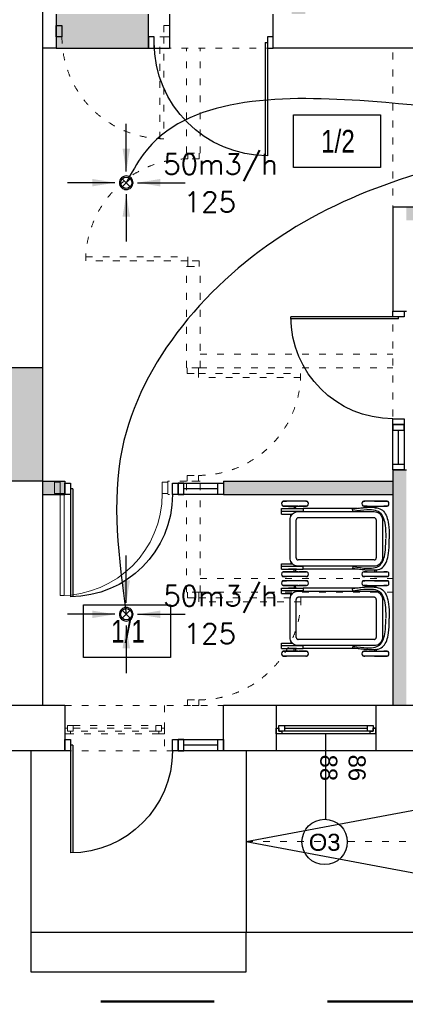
# Model space of a CAD drawing. Header units: millimetres. Extents: x 3698380 to 4312681, y 939872 to 1104488.
# Tile 78 of 93: x 4189776 to 4193178, y 1039194 to 1047880. Entities that reach past the tile are written whole.
import ezdxf
from ezdxf.enums import TextEntityAlignment as Align

# ---------------------------------------------------------------- set-up
doc = ezdxf.new("R2010")
doc.units = ezdxf.units.MM
doc.header["$LTSCALE"] = 10
doc.linetypes.add('1', pattern=[2, 1, -1])
doc.linetypes.add('ACAD_ISO03W100', pattern=[30, 12, -18])
for name, color, linetype in [('! IS_GAZ_opisy', 7, 'Continuous'), ('_wytyczne ele', 6, 'Continuous'), ('A_bloki', 252, 'Continuous'), ('A_kreskowanie', 8, 'Continuous'), ('A_opis_pom', 3, 'Continuous'), ('A_sc_istn', 252, 'Continuous'), ('A_sc_proj', 2, 'Continuous'), ('A_stolarka', 252, 'Continuous'), ('A_wymiary', 1, 'Continuous'), ('FLUID-W1', 7, 'Continuous'), ('FLUID-W1-200-ARRGR', 7, 'Continuous')]:
    doc.layers.add(name, color=color, linetype=linetype)
for name, color, linetype, lineweight in [('0 20 cienka', 8, 'Continuous', 20), ('a_sc_nośna', 2, 'Continuous', 100), ('HVAC_opis_woda', 4, 'Continuous', 13), ('HVAC_w1', 1, 'Continuous', 30), ('HVAC_zakres_opracowania', 1, '1', 50)]:
    doc.layers.add(name, color=color, linetype=linetype, lineweight=lineweight)
doc.styles.add('FDBES', font='simplex.shx')
doc.styles.add('OPIS1', font='ROMANS.SHX', dxfattribs={"width": 0.8})
doc.styles.get("Standard").update_dxf_attribs({"font": 'arial.ttf'})
doc.styles.add('Strzałki', font='ic-isocp.shx', dxfattribs={"width": 0.8})
doc.dimstyles.new('FDBES', dxfattribs={"dimscale": 50, "dimtxt": 4, "dimasz": 2.5, "dimexe": 0.8, "dimexo": 2, "dimgap": 1, "dimtad": 1, "dimdsep": 46, "dimtxsty": 'FDBES', "dimcen": 2.5, "dimclrd": 4, "dimclre": 5, "dimadec": 0, "dimazin": 0, "dimtfac": 1, "dimtmove": 0, "dimatfit": 3, "dimfxl": 1, "dimarcsym": 0})

# ---------------------------------------------------------------- blocks, each defined once
blk = doc.blocks.new('*U463')
at = {"color": 252}
for p, q in [((-16.5, 20), (-21.5, 20)), ((-19, 15), (-19, 17.5)), ((-19, 17.5), (-16.5, 17.5)), ((-14, 17.5), (-19, 17.5)), ((-19, 17.5), (-19, 12.5)), ((-16.5, 17.5), (-16.5, 20)), ((61.5, 20), (-16.5, 20)), ((-14, 12.5), (-14, 17.5)), ((59, 17.5), (-14, 17.5)), ((64, 17.5), (59, 17.5)), ((59, 17.5), (59, 12.5)), ((66.5, 20), (61.5, 20)), ((61.5, 20), (61.5, 17.5)), ((61.5, 17.5), (64, 17.5)), ((64, 17.5), (64, 15)), ((64, 12.5), (64, 17.5)), ((-21.5, 15), (-19, 15)), ((-19, 12.5), (-14, 12.5)), ((-14, 15), (59, 15)), ((-14, 12.5), (59, 12.5)), ((-14, 12.5), (59, 12.5)), ((59, 12.5), (64, 12.5)), ((64, 15), (66.5, 15))]:
    blk.add_line(p, q, dxfattribs=at)
for points in [[(-21.5, 20), (-21.5, 15), (-19, 15)], [(66.5, 20), (66.5, 15), (64, 15)]]:
    blk.add_lwpolyline(points, dxfattribs=at)
blk = doc.blocks.new('*U338')
at = {"color": 252}
blk.add_lwpolyline([(75, 0), (0, 0)], dxfattribs=at)
for tag, p in [('S', (30, 5)), ('H', (30, -20))]:
    blk.add_attdef(tag, text='', height=15, dxfattribs=at).set_placement(p, align=Align.CENTER)
blk = doc.blocks.new('*U469')
at = {"color": 252}
for points in [[(35, 900), (35, 0), (0, 0), (0, 900)], [(-50, -100), (0, -100), (0, 0), (-50, 0)], [(950, 0), (950, -100), (900, -100), (900, 0)]]:
    blk.add_lwpolyline(points, close=True, dxfattribs=at)
blk.add_arc((0, 0), 900, 0, 90, dxfattribs=at)
blk = doc.blocks.new('drzwiniepe')
at = {"layer": 'A_stolarka', "ltscale": 2}
for p, q in [((1098870.7, 962140.2), (1098870.7, 963140)), ((1098890.7, 962140.2), (1098890.7, 963140.2)), ((1098870.7, 962140.2), (1098890.7, 962140.2))]:
    blk.add_line(p, q, dxfattribs=at)
for points in [[(1097840.7, 962190.2), (1097890.7, 962190.2), (1097890.7, 962090.2), (1097840.7, 962090.2)], [(1098890.7, 962190.2), (1098940.7, 962190.2), (1098940.7, 962090.2), (1098890.7, 962090.2)]]:
    blk.add_lwpolyline(points, close=True, dxfattribs=at)
blk.add_arc((1098890.7, 962140.2), 1000, 90, 180, dxfattribs=at)
blk = doc.blocks.new('jndf')
at = {"layer": 'A_stolarka', "ltscale": 2}
for p, q in [((6685.7, -1555593.7), (6685.7, -1556543.7)), ((6685.7, -1555593.7), (6705.7, -1555593.7)), ((6705.7, -1555593.7), (6705.7, -1556543.7))]:
    blk.add_line(p, q, dxfattribs=at)
for points in [[(5755.7, -1555643.7), (5805.7, -1555643.7), (5805.7, -1555543.7), (5755.7, -1555543.7)], [(6705.7, -1555643.7), (6755.7, -1555643.7), (6755.7, -1555543.7), (6705.7, -1555543.7)]]:
    blk.add_lwpolyline(points, close=True, dxfattribs=at)
blk.add_arc((6705.7, -1555643.7), 900, 180, 270, dxfattribs=at)
blk = doc.blocks.new('WÓZEK DZIECIĘCY - WÓZEK DZIECIĘCY-1322588-0 PARTER')
at = {"layer": 'A_bloki'}
for p, q in [((-0.38, 0), (0, 0)), ((0.38, 0), (0, 0)), ((-33.27, -1.81), (-33.27, -2.16)), ((-33.27, -13.04), (-33.27, -1.81)), ((-33.27, -2.16), (-33.27, -2.53)), ((-33.27, -2.53), (-33.27, -2.91)), ((-33.27, -2.91), (-33.27, -3.31)), ((-33.27, -3.31), (-33.27, -3.72)), ((-33.27, -3.72), (-33.27, -4.15)), ((-33.27, -4.15), (-33.27, -4.59)), ((-33.27, -4.59), (-33.27, -5.04)), ((-33.27, -5.04), (-33.27, -5.5)), ((-33.27, -5.5), (-33.27, -5.97)), ((-33.27, -5.97), (-33.27, -6.45)), ((-33.27, -6.45), (-33.27, -6.94)), ((-33.27, -6.94), (-33.27, -7.44)), ((-33.27, -7.44), (-33.27, -7.95)), ((-33.27, -7.95), (-33.27, -8.46)), ((-33.27, -8.46), (-33.27, -8.98)), ((-28.98, -1.81), (-28.98, -4.77)), ((-28.98, -2.03), (-28.98, -1.81)), ((-28.98, -2.39), (-28.98, -2.03)), ((-28.98, -2.77), (-28.98, -2.39)), ((-28.98, -3.16), (-28.98, -2.77)), ((-28.98, -3.57), (-28.98, -3.16)), ((-28.98, -3.99), (-28.98, -3.57)), ((-28.98, -4.43), (-28.98, -3.99)), ((-28.98, -4.87), (-28.98, -4.43)), ((-28.98, -5.33), (-28.98, -4.87)), ((-28.98, -5.8), (-28.98, -5.33)), ((-28.98, -6.46), (-28.98, -5.6)), ((-28.98, -6.28), (-28.98, -5.8)), ((-28.98, -6.76), (-28.98, -6.28)), ((-28.98, -7.26), (-28.98, -6.76)), ((-28.98, -7.76), (-28.98, -7.26)), ((-28.98, -18.56), (-28.98, -7.35)), ((-28.98, -8.28), (-28.98, -7.76)), ((-28.98, -8.79), (-28.98, -8.28)), ((-22.58, -8.85), (-21.8, -7.98)), ((-21.8, -7.98), (-20.88, -7.24)), ((-20.88, -7.24), (-19.86, -6.66)), ((-19.86, -6.66), (-18.76, -6.25)), ((-18.76, -6.25), (-16.81, -5.99)), ((-16.81, -5.99), (0, -5.99)), ((0, -5.99), (16.81, -5.99)), ((16.81, -5.99), (18.76, -6.25)), ((18.76, -6.25), (19.86, -6.66)), ((19.86, -6.66), (20.88, -7.24)), ((20.88, -7.24), (21.8, -7.98)), ((21.8, -7.98), (22.58, -8.85)), ((28.98, -1.81), (28.98, -4.77)), ((28.98, -2.03), (28.98, -1.81)), ((28.98, -2.39), (28.98, -2.03)), ((28.98, -2.77), (28.98, -2.39)), ((28.98, -3.16), (28.98, -2.77)), ((28.98, -3.57), (28.98, -3.16)), ((28.98, -3.99), (28.98, -3.57)), ((28.98, -4.43), (28.98, -3.99)), ((28.98, -4.87), (28.98, -4.43)), ((28.98, -5.33), (28.98, -4.87)), ((28.98, -5.8), (28.98, -5.33)), ((28.98, -6.46), (28.98, -5.6)), ((28.98, -6.28), (28.98, -5.8)), ((28.98, -6.76), (28.98, -6.28)), ((28.98, -7.26), (28.98, -6.76)), ((28.98, -7.76), (28.98, -7.26)), ((28.98, -18.56), (28.98, -7.35)), ((28.98, -8.28), (28.98, -7.76)), ((28.98, -8.79), (28.98, -8.28)), ((33.27, -1.81), (33.27, -2.16)), ((33.27, -13.04), (33.27, -1.81)), ((33.27, -2.16), (33.27, -2.53)), ((33.27, -2.53), (33.27, -2.91)), ((33.27, -2.91), (33.27, -3.31)), ((33.27, -3.31), (33.27, -3.72)), ((33.27, -3.72), (33.27, -4.15)), ((33.27, -4.15), (33.27, -4.59)), ((33.27, -4.59), (33.27, -5.04)), ((33.27, -5.04), (33.27, -5.5)), ((33.27, -5.5), (33.27, -5.97)), ((33.27, -5.97), (33.27, -6.45)), ((33.27, -6.45), (33.27, -6.94)), ((33.27, -6.94), (33.27, -7.44)), ((33.27, -7.44), (33.27, -7.95)), ((33.27, -7.95), (33.27, -8.46)), ((33.27, -8.46), (33.27, -8.98)), ((-33.27, -8.98), (-33.27, -9.51)), ((-33.27, -9.51), (-33.27, -10.04)), ((-33.27, -10.04), (-33.27, -10.57)), ((-33.27, -10.57), (-33.27, -11.1)), ((-33.27, -11.1), (-33.27, -11.64)), ((-33.27, -11.64), (-33.27, -12.17)), ((-33.27, -12.17), (-33.27, -12.71)), ((-33.27, -12.71), (-33.27, -13.24)), ((-33.27, -13.24), (-33.27, -13.78)), ((-33.27, -13.78), (-33.27, -14.31)), ((-33.27, -14.31), (-33.27, -14.84)), ((-33.27, -14.84), (-33.27, -15.36)), ((-33.27, -15.36), (-33.27, -15.88)), ((-33.27, -15.88), (-33.27, -16.39)), ((-33.27, -15.89), (-33.27, -20.92)), ((-33.27, -16.39), (-33.27, -16.89)), ((-33.27, -16.89), (-33.27, -17.39)), ((-28.98, -9.31), (-28.98, -8.79)), ((-28.98, -9.84), (-28.98, -9.31)), ((-28.98, -10.37), (-28.98, -9.84)), ((-28.98, -10.91), (-28.98, -10.37)), ((-28.98, -11.44), (-28.98, -10.91)), ((-28.98, -11.98), (-28.98, -11.44)), ((-28.98, -12.51), (-28.98, -11.98)), ((-28.98, -13.05), (-28.98, -12.51)), ((-28.98, -13.58), (-28.98, -13.05)), ((-28.98, -14.11), (-28.98, -13.58)), ((-28.98, -14.64), (-28.98, -14.11)), ((-28.98, -15.17), (-28.98, -14.64)), ((-28.98, -15.69), (-28.98, -15.17)), ((-28.98, -16.2), (-28.98, -15.69)), ((-28.98, -16.71), (-28.98, -16.2)), ((-28.98, -17.21), (-28.98, -16.71)), ((-28.98, -17.7), (-28.98, -17.21)), ((-27.43, -11.45), (-28.76, -11.45)), ((-28.76, -12.64), (-27.57, -12.64)), ((-24.06, -13.23), (-23.96, -12.06)), ((-24.06, -43.6), (-24.06, -13.23)), ((-23.96, -12.06), (-23.68, -10.92)), ((-23.68, -10.92), (-23.22, -9.84)), ((-23.22, -9.84), (-22.58, -8.85)), ((-18.59, -13.23), (-18.59, -80.23)), ((-16.81, -11.46), (0, -11.46)), ((0, -11.46), (16.81, -11.46)), ((18.59, -13.23), (18.59, -80.23)), ((22.58, -8.85), (23.22, -9.84)), ((23.22, -9.84), (23.68, -10.92)), ((23.68, -10.92), (23.96, -12.06)), ((23.96, -12.06), (24.06, -13.23)), ((24.06, -13.23), (24.06, -43.6)), ((27.43, -11.45), (28.76, -11.45)), ((28.76, -12.64), (27.57, -12.64)), ((28.98, -9.31), (28.98, -8.79)), ((28.98, -9.84), (28.98, -9.31)), ((28.98, -10.37), (28.98, -9.84)), ((28.98, -10.91), (28.98, -10.37)), ((28.98, -11.44), (28.98, -10.91)), ((28.98, -11.98), (28.98, -11.44)), ((28.98, -12.51), (28.98, -11.98)), ((28.98, -13.05), (28.98, -12.51)), ((28.98, -13.58), (28.98, -13.05)), ((28.98, -14.11), (28.98, -13.58)), ((28.98, -14.64), (28.98, -14.11)), ((28.98, -15.17), (28.98, -14.64)), ((28.98, -15.69), (28.98, -15.17)), ((28.98, -16.2), (28.98, -15.69)), ((28.98, -16.71), (28.98, -16.2)), ((28.98, -17.21), (28.98, -16.71)), ((28.98, -17.7), (28.98, -17.21)), ((33.27, -8.98), (33.27, -9.51)), ((33.27, -9.51), (33.27, -10.04)), ((33.27, -10.04), (33.27, -10.57)), ((33.27, -10.57), (33.27, -11.1)), ((33.27, -11.1), (33.27, -11.64)), ((33.27, -11.64), (33.27, -12.17)), ((33.27, -12.17), (33.27, -12.71)), ((33.27, -12.71), (33.27, -13.24)), ((33.27, -13.24), (33.27, -13.78)), ((33.27, -13.78), (33.27, -14.31)), ((33.27, -14.31), (33.27, -14.84)), ((33.27, -14.84), (33.27, -15.36)), ((33.27, -15.36), (33.27, -15.88)), ((33.27, -15.88), (33.27, -16.39)), ((33.27, -15.89), (33.27, -20.92)), ((33.27, -16.39), (33.27, -16.89)), ((33.27, -16.89), (33.27, -17.39)), ((-33.27, -17.39), (-33.27, -17.88)), ((-33.27, -17.88), (-33.27, -18.36)), ((-33.27, -18.36), (-33.27, -18.83)), ((-33.27, -18.83), (-33.27, -19.29)), ((-33.27, -19.29), (-33.27, -19.73)), ((-33.27, -19.73), (-33.27, -20.17)), ((-33.27, -20.17), (-33.27, -20.59)), ((-33.27, -20.59), (-33.27, -21)), ((-33.27, -21), (-33.27, -21.39)), ((-33.27, -21.39), (-33.27, -21.77)), ((-33.27, -22.36), (-33.27, -21.62)), ((-33.27, -21.77), (-33.27, -22.14)), ((-33.27, -22.14), (-33.27, -22.36)), ((-28.98, -18.18), (-28.98, -17.7)), ((-28.98, -18.66), (-28.98, -18.18)), ((-28.98, -19.12), (-28.98, -18.66)), ((-28.98, -19.57), (-28.98, -19.12)), ((-28.98, -19.39), (-28.98, -22.36)), ((-28.98, -20.01), (-28.98, -19.57)), ((-28.98, -20.44), (-28.98, -20.01)), ((-28.98, -20.85), (-28.98, -20.44)), ((-28.98, -21.25), (-28.98, -20.85)), ((-28.98, -21.64), (-28.98, -21.25)), ((-28.98, -22.01), (-28.98, -21.64)), ((-28.98, -22.36), (-28.98, -22.01)), ((28.98, -18.18), (28.98, -17.7)), ((28.98, -18.66), (28.98, -18.18)), ((28.98, -19.12), (28.98, -18.66)), ((28.98, -19.57), (28.98, -19.12)), ((28.98, -19.39), (28.98, -22.36)), ((28.98, -20.01), (28.98, -19.57)), ((28.98, -20.44), (28.98, -20.01)), ((28.98, -20.85), (28.98, -20.44)), ((28.98, -21.25), (28.98, -20.85)), ((28.98, -21.64), (28.98, -21.25)), ((28.98, -22.01), (28.98, -21.64)), ((28.98, -22.36), (28.98, -22.01)), ((33.27, -17.39), (33.27, -17.88)), ((33.27, -17.88), (33.27, -18.36)), ((33.27, -18.36), (33.27, -18.83)), ((33.27, -18.83), (33.27, -19.29)), ((33.27, -19.29), (33.27, -19.73)), ((33.27, -19.73), (33.27, -20.17)), ((33.27, -20.17), (33.27, -20.59)), ((33.27, -20.59), (33.27, -21)), ((33.27, -21), (33.27, -21.39)), ((33.27, -21.39), (33.27, -21.77)), ((33.27, -22.36), (33.27, -21.62)), ((33.27, -21.77), (33.27, -22.14)), ((33.27, -22.14), (33.27, -22.36)), ((-26.68, -28.03), (-26.68, -75.92)), ((-24.06, -31.98), (-26.68, -32.38)), ((24.06, -31.98), (26.68, -32.38)), ((26.68, -28.03), (26.68, -75.92)), ((-24.06, -80.23), (-24.06, -43.6)), ((24.06, -43.6), (24.06, -80.23)), ((-33.27, -72.89), (-33.27, -73.24)), ((-33.27, -73.63), (-33.27, -72.89)), ((-33.27, -73.24), (-33.27, -73.61)), ((-33.27, -73.61), (-33.27, -74)), ((-33.27, -74), (-33.27, -74.4)), ((-33.27, -74.33), (-33.27, -87.9)), ((-33.27, -74.4), (-33.27, -74.81)), ((-33.27, -74.81), (-33.27, -75.24)), ((-33.27, -75.24), (-33.27, -75.68)), ((-33.27, -75.68), (-33.27, -76.13)), ((-33.27, -76.13), (-33.27, -76.59)), ((-33.27, -76.59), (-33.27, -77.06)), ((-33.27, -77.06), (-33.27, -77.55)), ((-33.27, -77.55), (-33.27, -78.04)), ((-33.27, -78.04), (-33.27, -78.54)), ((-28.98, -72.89), (-28.98, -79.36)), ((-28.98, -73.11), (-28.98, -72.89)), ((-28.98, -73.47), (-28.98, -73.11)), ((-28.98, -73.85), (-28.98, -73.47)), ((-28.98, -74.25), (-28.98, -73.85)), ((-28.98, -74.66), (-28.98, -74.25)), ((-28.98, -75.08), (-28.98, -74.66)), ((-28.98, -75.51), (-28.98, -75.08)), ((-28.98, -75.96), (-28.98, -75.51)), ((-28.98, -76.42), (-28.98, -75.96)), ((-28.98, -76.89), (-28.98, -76.42)), ((-28.98, -77.37), (-28.98, -76.89)), ((-28.98, -77.86), (-28.98, -77.37)), ((-28.98, -78.35), (-28.98, -77.86)), ((-26.68, -75.92), (-24.32, -75.92)), ((-26.68, -81.85), (-26.68, -75.92)), ((-24.32, -75.92), (-24.32, -95.08)), ((24.32, -75.92), (24.32, -95.08)), ((26.68, -75.92), (24.32, -75.92)), ((26.68, -81.85), (26.68, -75.92)), ((28.98, -72.89), (28.98, -79.36)), ((28.98, -73.11), (28.98, -72.89)), ((28.98, -73.47), (28.98, -73.11)), ((28.98, -73.85), (28.98, -73.47)), ((28.98, -74.25), (28.98, -73.85)), ((28.98, -74.66), (28.98, -74.25)), ((28.98, -75.08), (28.98, -74.66)), ((28.98, -75.51), (28.98, -75.08)), ((28.98, -75.96), (28.98, -75.51)), ((28.98, -76.42), (28.98, -75.96)), ((28.98, -76.89), (28.98, -76.42)), ((28.98, -77.37), (28.98, -76.89)), ((28.98, -77.86), (28.98, -77.37)), ((28.98, -78.35), (28.98, -77.86)), ((33.27, -72.89), (33.27, -73.24)), ((33.27, -73.63), (33.27, -72.89)), ((33.27, -73.24), (33.27, -73.61)), ((33.27, -73.61), (33.27, -74)), ((33.27, -74), (33.27, -74.4)), ((33.27, -74.33), (33.27, -87.9)), ((33.27, -74.4), (33.27, -74.81)), ((33.27, -74.81), (33.27, -75.24)), ((33.27, -75.24), (33.27, -75.68)), ((33.27, -75.68), (33.27, -76.13)), ((33.27, -76.13), (33.27, -76.59)), ((33.27, -76.59), (33.27, -77.06)), ((33.27, -77.06), (33.27, -77.55)), ((33.27, -77.55), (33.27, -78.04)), ((33.27, -78.04), (33.27, -78.54)), ((-33.27, -78.54), (-33.27, -79.05)), ((-33.27, -79.05), (-33.27, -79.56)), ((-33.27, -79.56), (-33.27, -80.08)), ((-33.27, -80.08), (-33.27, -80.6)), ((-33.27, -80.6), (-33.27, -81.13)), ((-33.27, -81.13), (-33.27, -81.66)), ((-33.27, -81.66), (-33.27, -82.2)), ((-33.27, -82.2), (-33.27, -82.73)), ((-33.27, -82.73), (-33.27, -83.27)), ((-33.27, -83.27), (-33.27, -83.81)), ((-33.27, -83.81), (-33.27, -84.34)), ((-33.27, -84.34), (-33.27, -84.88)), ((-33.27, -84.88), (-33.27, -85.41)), ((-33.27, -85.41), (-33.27, -85.93)), ((-33.27, -85.93), (-33.27, -86.46)), ((-33.27, -86.46), (-33.27, -86.97)), ((-28.98, -78.86), (-28.98, -78.35)), ((-28.98, -79.37), (-28.98, -78.86)), ((-28.98, -79.89), (-28.98, -79.37)), ((-28.98, -80.41), (-28.98, -79.89)), ((-28.98, -80.29), (-28.98, -93.44)), ((-28.98, -80.94), (-28.98, -80.41)), ((-28.98, -81.47), (-28.98, -80.94)), ((-28.98, -82), (-28.98, -81.47)), ((-28.98, -82.54), (-28.98, -82)), ((-28.98, -83.07), (-28.98, -82.54)), ((-28.98, -83.61), (-28.98, -83.07)), ((-28.98, -84.15), (-28.98, -83.61)), ((-28.98, -84.68), (-28.98, -84.15)), ((-28.98, -85.21), (-28.98, -84.68)), ((-28.98, -85.74), (-28.98, -85.21)), ((-28.98, -86.26), (-28.98, -85.74)), ((-28.98, -86.78), (-28.98, -86.26)), ((-28.98, -87.3), (-28.98, -86.78)), ((-26.68, -82.6), (-28.76, -82.6)), ((-28.76, -83.79), (-26.68, -83.79)), ((-26.68, -83.44), (-26.68, -81.85)), ((-26.68, -81.85), (-26.68, -83.44)), ((-26.68, -86.33), (-26.68, -83.14)), ((-26.68, -84.81), (-26.68, -83.44)), ((-26.68, -83.44), (-26.68, -84.81)), ((-26.68, -85.9), (-26.68, -84.81)), ((-26.68, -84.81), (-26.68, -85.9)), ((-26.68, -86.71), (-26.68, -85.9)), ((-26.68, -85.9), (-26.68, -86.71)), ((-26.68, -88.42), (-26.68, -86.33)), ((-26.68, -87.33), (-26.68, -86.71)), ((-26.68, -86.71), (-26.68, -87.33)), ((-23.79, -82.19), (-24.06, -80.23)), ((-23.38, -83.29), (-23.79, -82.19)), ((-22.8, -84.31), (-23.38, -83.29)), ((-22.07, -85.23), (-22.8, -84.31)), ((-21.19, -86.01), (-22.07, -85.23)), ((-21.94, -95.08), (-21.94, -85.34)), ((-20.2, -86.64), (-21.19, -86.01)), ((-19.12, -87.1), (-20.2, -86.64)), ((0, -82.01), (-16.81, -82.01)), ((16.81, -82.01), (0, -82.01)), ((20.2, -86.64), (19.12, -87.1)), ((21.19, -86.01), (20.2, -86.64)), ((22.07, -85.23), (21.19, -86.01)), ((21.94, -95.08), (21.94, -85.34)), ((22.8, -84.31), (22.07, -85.23)), ((23.38, -83.29), (22.8, -84.31)), ((23.79, -82.19), (23.38, -83.29)), ((24.06, -80.23), (23.79, -82.19)), ((26.68, -83.44), (26.68, -81.85)), ((26.68, -81.85), (26.68, -83.44)), ((26.68, -82.6), (28.76, -82.6)), ((26.68, -86.33), (26.68, -83.14)), ((26.68, -84.81), (26.68, -83.44)), ((26.68, -83.44), (26.68, -84.81)), ((28.76, -83.79), (26.68, -83.79)), ((26.68, -85.9), (26.68, -84.81)), ((26.68, -84.81), (26.68, -85.9)), ((26.68, -86.71), (26.68, -85.9)), ((26.68, -85.9), (26.68, -86.71)), ((26.68, -88.42), (26.68, -86.33)), ((26.68, -87.33), (26.68, -86.71)), ((26.68, -86.71), (26.68, -87.33)), ((28.98, -78.86), (28.98, -78.35)), ((28.98, -79.37), (28.98, -78.86)), ((28.98, -79.89), (28.98, -79.37)), ((28.98, -80.41), (28.98, -79.89)), ((28.98, -80.29), (28.98, -93.44)), ((28.98, -80.94), (28.98, -80.41)), ((28.98, -81.47), (28.98, -80.94)), ((28.98, -82), (28.98, -81.47)), ((28.98, -82.54), (28.98, -82)), ((28.98, -83.07), (28.98, -82.54)), ((28.98, -83.61), (28.98, -83.07)), ((28.98, -84.15), (28.98, -83.61)), ((28.98, -84.68), (28.98, -84.15)), ((28.98, -85.21), (28.98, -84.68)), ((28.98, -85.74), (28.98, -85.21)), ((28.98, -86.26), (28.98, -85.74)), ((28.98, -86.78), (28.98, -86.26)), ((28.98, -87.3), (28.98, -86.78)), ((33.27, -78.54), (33.27, -79.05)), ((33.27, -79.05), (33.27, -79.56)), ((33.27, -79.56), (33.27, -80.08)), ((33.27, -80.08), (33.27, -80.6)), ((33.27, -80.6), (33.27, -81.13)), ((33.27, -81.13), (33.27, -81.66)), ((33.27, -81.66), (33.27, -82.2)), ((33.27, -82.2), (33.27, -82.73)), ((33.27, -82.73), (33.27, -83.27)), ((33.27, -83.27), (33.27, -83.81)), ((33.27, -83.81), (33.27, -84.34)), ((33.27, -84.34), (33.27, -84.88)), ((33.27, -84.88), (33.27, -85.41)), ((33.27, -85.41), (33.27, -85.93)), ((33.27, -85.93), (33.27, -86.46)), ((33.27, -86.46), (33.27, -86.97)), ((-33.27, -86.97), (-33.27, -87.48)), ((-33.27, -87.48), (-33.27, -87.99)), ((-33.27, -87.99), (-33.27, -88.48)), ((-33.27, -88.48), (-33.27, -88.97)), ((-33.27, -88.79), (-33.27, -89.65)), ((-33.27, -88.97), (-33.27, -89.45)), ((-33.27, -89.45), (-33.27, -89.92)), ((-33.27, -89.92), (-33.27, -90.38)), ((-33.27, -90.38), (-33.27, -90.82)), ((-33.27, -93.44), (-33.27, -90.47)), ((-33.27, -90.82), (-33.27, -91.26)), ((-33.27, -91.26), (-33.27, -91.68)), ((-33.27, -91.68), (-33.27, -92.08)), ((-33.27, -92.08), (-33.27, -92.48)), ((-33.27, -92.48), (-33.27, -92.85)), ((-33.27, -92.85), (-33.27, -93.22)), ((-33.27, -93.22), (-33.27, -93.44)), ((-28.98, -87.8), (-28.98, -87.3)), ((-28.98, -88.3), (-28.98, -87.8)), ((-28.98, -88.79), (-28.98, -88.3)), ((-28.98, -89.28), (-28.98, -88.79)), ((-28.98, -89.75), (-28.98, -89.28)), ((-28.98, -90.21), (-28.98, -89.75)), ((-28.98, -90.66), (-28.98, -90.21)), ((-28.98, -91.1), (-28.98, -90.66)), ((-28.98, -91.52), (-28.98, -91.1)), ((-28.98, -91.94), (-28.98, -91.52)), ((-28.98, -92.33), (-28.98, -91.94)), ((-28.98, -92.72), (-28.98, -92.33)), ((-28.98, -93.08), (-28.98, -92.72)), ((-28.98, -93.44), (-28.98, -93.08)), ((-26.68, -87.86), (-26.68, -87.33)), ((-26.68, -87.33), (-26.68, -87.86)), ((-26.68, -95.08), (-26.68, -87.86)), ((-26.68, -87.86), (-26.68, -88.33)), ((-26.68, -88.77), (-26.68, -88.33)), ((-26.68, -88.33), (-26.68, -88.77)), ((-21.94, -95.08), (-26.68, -95.08)), ((-19.67, -86.89), (-21.94, -86.89)), ((-17.98, -87.39), (-19.12, -87.1)), ((-16.81, -87.48), (-17.98, -87.39)), ((0, -87.48), (-16.81, -87.48)), ((16.81, -87.48), (0, -87.48)), ((17.98, -87.39), (16.81, -87.48)), ((19.12, -87.1), (17.98, -87.39)), ((19.67, -86.89), (21.94, -86.89)), ((26.68, -95.08), (21.94, -95.08)), ((26.68, -95.08), (26.68, -87.33)), ((26.68, -87.33), (26.68, -87.86)), ((26.68, -88.33), (26.68, -87.86)), ((26.68, -87.86), (26.68, -88.33)), ((26.68, -88.77), (26.68, -88.33)), ((26.68, -88.33), (26.68, -88.77)), ((28.98, -87.8), (28.98, -87.3)), ((28.98, -88.3), (28.98, -87.8)), ((28.98, -88.79), (28.98, -88.3)), ((28.98, -89.28), (28.98, -88.79)), ((28.98, -89.75), (28.98, -89.28)), ((28.98, -90.21), (28.98, -89.75)), ((28.98, -90.66), (28.98, -90.21)), ((28.98, -91.1), (28.98, -90.66)), ((28.98, -91.52), (28.98, -91.1)), ((28.98, -91.94), (28.98, -91.52)), ((28.98, -92.33), (28.98, -91.94)), ((28.98, -92.72), (28.98, -92.33)), ((28.98, -93.08), (28.98, -92.72)), ((28.98, -93.44), (28.98, -93.08)), ((33.27, -86.97), (33.27, -87.48)), ((33.27, -87.48), (33.27, -87.99)), ((33.27, -87.99), (33.27, -88.48)), ((33.27, -88.48), (33.27, -88.97)), ((33.27, -88.97), (33.27, -89.45)), ((33.27, -89.45), (33.27, -89.92)), ((33.27, -89.92), (33.27, -90.38)), ((33.27, -90.38), (33.27, -90.82)), ((33.27, -93.44), (33.27, -90.47)), ((33.27, -90.82), (33.27, -91.26)), ((33.27, -91.26), (33.27, -91.68)), ((33.27, -91.68), (33.27, -92.08)), ((33.27, -92.08), (33.27, -92.48)), ((33.27, -92.48), (33.27, -92.85)), ((33.27, -92.85), (33.27, -93.22)), ((33.27, -93.22), (33.27, -93.44))]:
    blk.add_line(p, q, dxfattribs=at)
for centre, start, end in [((-16.81, -13.23), 90, 180), ((-16.81, -13.23), 166.49033, 180), ((-16.81, -13.23), 152.49106, 162.50894), ((-16.81, -13.23), 121.49033, 148.50967), ((-16.81, -13.23), 107.49106, 117.50894), ((-16.81, -13.23), 90, 103.50967), ((16.81, -13.23), 0, 90), ((16.81, -13.23), 76.49033, 90), ((16.81, -13.23), 62.49106, 72.50894), ((16.81, -13.23), 31.49033, 58.50967), ((16.81, -13.23), 17.49106, 27.50894), ((16.81, -13.23), 0, 13.50967), ((-16.81, -80.23), 180, 270), ((-16.81, -80.23), 180, 193.50967), ((-16.81, -80.23), 197.49106, 207.50894), ((-16.81, -80.23), 211.49033, 238.50967), ((-16.81, -80.23), 242.49106, 252.50894), ((-16.81, -80.23), 256.49033, 270), ((16.81, -80.23), 270, 0), ((16.81, -80.23), 270, 283.50967), ((16.81, -80.23), 287.49106, 297.50894), ((16.81, -80.23), 301.49033, 328.50967), ((16.81, -80.23), 332.49106, 342.50894), ((16.81, -80.23), 346.49033, 0)]:
    blk.add_arc(centre, 1.78, start, end, dxfattribs=at)
for centre, ratio, start_param, end_param in [((-31.13, -1.81), 0.767481, 6.227865, 9.473408), ((31.13, -1.81), 0.767481, 6.227866, 9.480099), ((-31.13, -22.36), 0.764604, 3.086272, 6.338507), ((31.13, -22.36), 0.764604, 3.092909, 6.338506), ((-31.13, -72.89), 0.764604, 6.227865, 9.480099), ((31.13, -72.89), 0.764604, 6.227865, 9.480099), ((-31.13, -93.44), 0.767481, 3.086272, 6.338508), ((31.13, -93.44), 0.767481, 3.092965, 6.338506)]:
    blk.add_ellipse(centre, major_axis=(2.14, 0), ratio=ratio, start_param=start_param, end_param=end_param, dxfattribs=at)
for points, knots in [([(-27.62, -13.24), (-27.53, -11.89), (-26.64, -6.13), (-21.06, -1.88), (-11.2, 0), (-0.38, 0)], [-0.5602568, -0.5602568, -0.5602568, -0.5602568, -0.4944523, -0.2348886, 0, 0, 0, 0]), ([(27.6, -13.24), (27.53, -11.89), (26.64, -6.13), (21.06, -1.88), (11.2, 0), (0.38, 0)], [-0.5602568, -0.5602568, -0.5602568, -0.5602568, -0.4944523, -0.2348886, 0, 0, 0, 0]), ([(-24.39, -32.03), (-24.39, -32.01), (-24.39, -31.99), (-24.4, -31.98), (-26.02, -21.92), (-26.7, -10.25), (-19.71, -4.79), (-10.46, -2.97), (-0.3, -2.97)], [0.036693, 0.036693, 0.036693, 0.036693, 0.0371187, 0.0371187, 0.0371187, 0.2905198, 0.5500836, 0.7849722, 0.7849722, 0.7849722, 0.7849722]), ([(24.39, -32.03), (24.39, -32.01), (24.39, -31.99), (24.4, -31.98), (26.02, -21.92), (26.7, -10.25), (19.71, -4.79), (10.46, -2.97), (0.3, -2.97)], [0.036693, 0.036693, 0.036693, 0.036693, 0.0371187, 0.0371187, 0.0371187, 0.2905198, 0.5500836, 0.7849722, 0.7849722, 0.7849722, 0.7849722]), ([(-27.51, -12.02), (-27.57, -12.8), (-27.62, -13.79), (-27.65, -14.77), (-27.67, -15.9)], [0, 0, 0, 0, 0.125, 0.1562584, 0.1562584, 0.1562584, 0.1562584]), ([(-27.67, -15.9), (-27.67, -16.18), (-27.67, -17.26), (-27.6, -18.73), (-27.49, -20.31), (-27.4, -21.5), (-27.3, -22.69), (-27.14, -24.29), (-26.82, -27.08), (-26.51, -29.46), (-26.06, -32.28)], [0.2051655, 0.2051655, 0.2051655, 0.2051655, 0.25, 0.375, 0.4375, 0.5, 0.5625, 0.625, 0.75, 1, 1, 1, 1]), ([(27.67, -15.9), (27.67, -16.18), (27.67, -17.26), (27.6, -18.73), (27.49, -20.31), (27.4, -21.5), (27.3, -22.69), (27.14, -24.29), (26.82, -27.08), (26.51, -29.46), (26.06, -32.28)], [0.2051655, 0.2051655, 0.2051655, 0.2051655, 0.25, 0.375, 0.4375, 0.5, 0.5625, 0.625, 0.75, 1, 1, 1, 1]), ([(27.51, -12.02), (27.59, -12.8), (27.62, -13.79), (27.65, -14.77), (27.67, -15.9)], [0, 0, 0, 0, 0.125, 0.1562584, 0.1562584, 0.1562584, 0.1562584])]:
    blk.add_open_spline(points, degree=3, knots=knots, dxfattribs=at)
blk = doc.blocks.new('d')
at = {"layer": 'A_kreskowanie', "ltscale": 2}
h = blk.add_hatch(color=252, dxfattribs=at)
h.dxf.hatch_style = 1
h.paths.add_polyline_path([(3731432.76, 791007.02), (3731312.76, 791007.02), (3731312.76, 789647.02), (3731432.76, 789647.02)])
h.paths.add_polyline_path([(3732874.74, 789327.02), (3732874.74, 789347.02), (3731432.76, 789347.02), (3731432.76, 789227.02), (3732874.74, 789227.02)])
h.paths.add_polyline_path([(3732754.74, 789227.02), (3732634.74, 789227.02), (3732634.74, 789127.02), (3732754.74, 789127.02)])
h.paths.add_polyline_path([(3734281.53, 789347.02), (3733874.74, 789347.02), (3733874.74, 789227.02), (3734281.53, 789227.02)])
h.paths.add_polyline_path([(3734161.53, 791007.02), (3734041.53, 791007.02), (3734041.53, 790927.02), (3734041.53, 790357.02), (3734041.53, 789347.02), (3734161.53, 789347.02)])
h.paths.add_polyline_path([(3736381.9, 791007.02), (3736261.9, 791007.02), (3736261.9, 789347.02), (3735463.65, 789347.02), (3735314.74, 789347.02), (3735314.74, 789227.02), (3736381.9, 789227.02)])
h.paths.add_polyline_path([(3735583.65, 789227.02), (3735463.65, 789227.02), (3735463.65, 787727.02), (3735583.65, 787727.02)])
h.paths.add_polyline_path([(3732754.74, 788122.56), (3732634.74, 788122.56), (3732634.74, 787727.02), (3732754.74, 787727.02)])
h.paths.add_polyline_path([(3731432.76, 789527.02), (3731312.76, 789527.02), (3731312.76, 787727.02), (3731432.76, 787727.02)])
h.paths.add_polyline_path([(3730049.12, 787727.02), (3729235.08, 787727.02), (3729235.08, 787627.02), (3729285.08, 787627.02), (3729285.08, 787527.02, 0.0278424), (3729290.65, 787427.02), (3730049.12, 787427.02)])
h.paths.add_polyline_path([(3729285.08, 787527.02), (3729235.08, 787527.02), (3729235.08, 787427.02), (3729290.65, 787427.02, -0.0278424)], flags=17)
h.paths.add_polyline_path([(3729285.08, 787627.02), (3729235.08, 787627.02), (3729235.08, 787527.02), (3729285.08, 787527.02)], flags=17)
h.paths.add_polyline_path([(3729114.74, 784607.02), (3728714.74, 784607.02), (3728714.74, 783607.02), (3729114.74, 783607.02)])
h.paths.add_polyline_path([(3729220.66, 783607.02), (3729114.74, 783607.02), (3729114.74, 783487.02), (3729220.66, 783487.02)])
h.paths.add_polyline_path([(3729309.74, 783607.02), (3729220.66, 783607.02), (3729220.66, 783487.02), (3729309.74, 783487.02)])
h.paths.add_polyline_path([(3732204.74, 783607.02), (3730709.74, 783607.02), (3730709.74, 783487.02), (3732204.74, 783487.02)])
h.paths.add_polyline_path([(3732324.74, 783707.02), (3732204.74, 783707.02), (3732204.74, 781627.02), (3732324.74, 781627.02)])
h.paths.add_polyline_path([(3735344.74, 786027.02), (3735224.74, 786027.02), (3732324.74, 786027.02), (3732324.74, 785907.02), (3735224.74, 785907.02), (3735224.74, 781627.02), (3735344.74, 781627.02)])
h.paths.add_polyline_path([(3744114.74, 791127.02), (3735314.74, 791127.02), (3735314.74, 791007.02), (3744114.74, 791007.02)])
h.paths.add_polyline_path([(3740100.05, 791007.02), (3739980.05, 791007.02), (3739980.05, 787727.02), (3740100.05, 787727.02)])
h.paths.add_polyline_path([(3742214.74, 791007.02), (3742094.74, 791007.02), (3742094.74, 787727.02), (3742214.74, 787727.02)])
h.paths.add_polyline_path([(3727024.74, 793327.02), (3726904.74, 793327.02), (3726904.74, 789127.02), (3727024.74, 789127.02)])
at = {"color": 252}
blk.add_lwpolyline([(3729235.08, 787527.02), (3729235.08, 787627.02), (3729285.08, 787627.02), (3729285.08, 787527.02)], close=True, dxfattribs=at)
at = {"layer": '0 20 cienka', "color": 252, "linetype": 'ACAD_ISO03W100', "ltscale": 0.5}
for p, q in [((3731149.12, 787427.02), (3730235.08, 787427.02)), ((3729309.74, 781627.02), (3730709.74, 781627.02)), ((3729309.74, 781427), (3729334.74, 781427)), ((3729334.74, 781452), (3729384.74, 781452)), ((3729334.74, 781402), (3729334.74, 781452)), ((3729334.74, 781427), (3729334.74, 781402)), ((3729334.74, 781402), (3729359.74, 781402)), ((3729384.74, 781402), (3729334.74, 781402)), ((3729359.74, 781402), (3729359.74, 781377)), ((3729384.74, 781452), (3730114.74, 781452)), ((3729384.74, 781452), (3729384.74, 781402)), ((3729384.74, 781452), (3730114.74, 781452)), ((3729384.74, 781427), (3730114.74, 781427)), ((3730114.74, 781402), (3729384.74, 781402)), ((3730114.74, 781402), (3730114.74, 781452)), ((3730114.74, 781452), (3730164.74, 781452)), ((3730164.74, 781402), (3730114.74, 781402)), ((3730139.74, 781377), (3730139.74, 781402)), ((3730139.74, 781402), (3730164.74, 781402)), ((3730164.74, 781452), (3730164.74, 781402)), ((3730164.74, 781402), (3730164.74, 781427)), ((3730164.74, 781427), (3730189.74, 781427)), ((3729359.74, 781377), (3729309.74, 781377)), ((3730139.74, 781377), (3729359.74, 781377)), ((3730189.74, 781377), (3730139.74, 781377)), ((3729309.74, 781227.02), (3730709.74, 781227.02)), ((3730909.74, 780427.02), (3735169.87, 780427.02))]:
    blk.add_line(p, q, dxfattribs=at)
for points in [[(3730235.08, 787627.02), (3730185.08, 787627.02), (3730185.08, 787527.02), (3730235.08, 787527.02)], [(3730150.08, 786627.02), (3730150.08, 787527.02), (3730185.08, 787527.02), (3730185.08, 786627.02)], [(3730394.74, 786499.45), (3730494.74, 786499.45), (3730494.74, 786449.45), (3730394.74, 786449.45)], [(3729494.74, 785584.45), (3730394.74, 785584.45), (3730394.74, 785549.45), (3729494.74, 785549.45)], [(3730494.74, 785499.45), (3730494.74, 785549.45), (3730394.74, 785549.45), (3730394.74, 785499.45)], [(3730391.08, 784607.02), (3730391.08, 784557.02), (3730491.08, 784557.02), (3730491.08, 784607.02)], [(3731391.08, 784522.02), (3730491.08, 784522.02), (3730491.08, 784557.02), (3731391.08, 784557.02)], [(3730491.08, 783607.02), (3730391.08, 783607.02), (3730391.08, 783657.02), (3730491.08, 783657.02)], [(3730393.99, 782627.02), (3730393.99, 782577.02), (3730493.99, 782577.02), (3730493.99, 782627.02)], [(3731393.99, 782542.02), (3730493.99, 782542.02), (3730493.99, 782577.02), (3731393.99, 782577.02)], [(3730493.99, 781627.02), (3730393.99, 781627.02), (3730393.99, 781677.02), (3730493.99, 781677.02)]]:
    blk.add_lwpolyline(points, close=True, dxfattribs=at)
for points in [[(3730384.74, 786499.45), (3730384.74, 787427.02)], [(3730504.74, 786499.45), (3730504.74, 787427.02)], [(3732204.74, 781627.02), (3732204.74, 787427.02)], [(3730384.74, 786499.45), (3730504.74, 786499.45)], [(3730384.74, 784607.02), (3730384.74, 785499.45)], [(3730384.74, 785499.45), (3730504.74, 785499.45)], [(3730504.74, 784607.02), (3730504.74, 785499.45)], [(3730504.74, 784727.02), (3732204.74, 784727.02)], [(3730504.74, 784607.02), (3730384.74, 784607.02)], [(3730504.74, 784607.02), (3732204.74, 784607.02)], [(3729220.66, 783607.02), (3729114.74, 783607.02)], [(3729220.66, 783607.02), (3729220.66, 783487.02)], [(3730384.74, 783607.02), (3730220.66, 783607.02)], [(3730220.66, 783607.02), (3730220.66, 783487.02)], [(3730384.74, 782627.02), (3730384.74, 783607.02)], [(3730504.74, 783607.02), (3730384.74, 783607.02)], [(3730504.74, 782627.02), (3730504.74, 783607.02)], [(3729220.66, 783487.02), (3729114.74, 783487.02)], [(3730384.74, 783487.02), (3730220.66, 783487.02)], [(3730504.74, 782747.02), (3732204.74, 782747.02)], [(3730504.74, 782627.02), (3730384.74, 782627.02)], [(3730504.74, 782627.02), (3732204.74, 782627.02)], [(3730189.74, 781627.02), (3730189.74, 781227.02)], [(3729309.74, 781377), (3729309.74, 781427), (3729334.74, 781427.02)], [(3730189.74, 781377), (3730189.74, 781427.02), (3730164.74, 781427)]]:
    blk.add_lwpolyline(points, dxfattribs=at)
for centre, start, end in [((3730185.08, 787527.02), 180, 270), ((3730394.74, 785549.45), 90, 180), ((3730491.08, 784557.02), 270, 0), ((3730493.99, 782577.02), 270, 0)]:
    blk.add_arc(centre, 900, start, end, dxfattribs=at)
at = {"layer": 'A_opis_pom', "color": 252, "ltscale": 2}
for points in [[(3731327.16, 786839.01), (3732096.08, 786839.01), (3732096.08, 786373.58), (3731327.16, 786373.58)], [(3729474.86, 782516.11), (3730243.78, 782516.11), (3730243.78, 782050.69), (3729474.86, 782050.69)]]:
    blk.add_lwpolyline(points, close=True, dxfattribs=at)
at = {"layer": 'A_sc_istn', "color": 252}
blk.add_line((3730049.12, 787427.02), (3730235.08, 787427.02), dxfattribs=at)
for points in [[(3729114.74, 791427.02), (3729114.74, 784607.02)], [(3729235.08, 787727.02), (3729235.08, 787427.02)], [(3730235.08, 787727.02), (3730235.08, 787427.02)], [(3729235.08, 787427.02), (3729114.74, 787427.02)], [(3732754.74, 787427.02), (3731149.12, 787427.02)], [(3729114.74, 784607.02), (3728714.74, 784607.02)], [(3729114.74, 783607.02), (3728714.74, 783607.02)], [(3729114.74, 783607.02), (3729114.74, 781627.02)], [(3729309.74, 781627.02), (3728264.74, 781627.02)], [(3729309.74, 781627.02), (3729309.74, 781227.02)], [(3748199.74, 781627.02), (3730709.74, 781627.02)], [(3731174.74, 781627.02), (3731174.74, 781227.02)], [(3732054.74, 781627.02), (3732054.74, 781227.02)], [(3729309.74, 781227.02), (3728264.74, 781227.02)], [(3748199.74, 781227.02), (3730709.74, 781227.02)]]:
    blk.add_lwpolyline(points, dxfattribs=at)
blk.add_circle((3731603.11, 780423.26), 200, dxfattribs=at)
at = {"layer": 'A_sc_proj', "color": 252, "ltscale": 16}
for p, q in [((3730049.12, 787427.02), (3730049.12, 787727.02)), ((3731149.12, 787427.02), (3731149.12, 787727.02)), ((3729309.74, 783607.02), (3729309.74, 783487.02)), ((3730709.74, 783607.02), (3730709.74, 783487.02))]:
    blk.add_line(p, q, dxfattribs=at)
at = {"layer": 'A_sc_proj', "color": 252, "ltscale": 2}
for p, q in [((3729235.08, 787427.02), (3730049.12, 787427.02)), ((3732204.74, 786027.02), (3735344.74, 786027.02)), ((3732204.74, 785107.02), (3732324.74, 785107.02)), ((3729114.74, 784607.02), (3729114.74, 783607.02)), ((3732204.74, 783707.02), (3732324.74, 783707.02)), ((3729114.74, 783607.02), (3729309.74, 783607.02)), ((3730709.74, 783607.02), (3732204.74, 783607.02)), ((3729114.74, 783487.02), (3729309.74, 783487.02)), ((3730709.74, 783487.02), (3732204.74, 783487.02)), ((3730709.74, 781227.02), (3730709.74, 781627.02))]:
    blk.add_line(p, q, dxfattribs=at)
for points in [[(3732204.74, 786027.02), (3732204.74, 785107.02)], [(3732204.74, 783707.02), (3732204.74, 781627.02)]]:
    blk.add_lwpolyline(points, dxfattribs=at)
at = {"layer": 'A_stolarka', "color": 252, "ltscale": 2}
for p, q in [((3732254.74, 783757.02), (3732254.74, 784057.02)), ((3730659.74, 783537.02), (3730359.74, 783537.02)), ((3730659.74, 781277.02), (3730359.74, 781277.02))]:
    blk.add_line(p, q, dxfattribs=at)
at = {"layer": 'A_stolarka', "color": 252}
for p, q in [((3729009.74, 781227.02), (3729009.74, 779277.02)), ((3730909.74, 781227.02), (3730909.74, 779627.02)), ((3730909.74, 780427.02), (3735169.87, 781227.02)), ((3730909.74, 780427.02), (3735169.87, 779627.02)), ((3729009.74, 779627.02), (3735169.87, 779627.02)), ((3730909.74, 779277.02), (3730909.74, 779627.02)), ((3729009.74, 779277.02), (3730909.74, 779277.02))]:
    blk.add_line(p, q, dxfattribs=at)
at = {"layer": 'A_stolarka', "color": 252, "ltscale": 2}
for points in [[(3732204.74, 784107.02), (3732204.74, 784057.02), (3732304.74, 784057.02), (3732304.74, 784107.02)], [(3732304.74, 784107.02), (3732304.74, 783707.02), (3732204.74, 783707.02), (3732204.74, 784107.02)], [(3732204.74, 783707.02), (3732204.74, 783757.02), (3732304.74, 783757.02), (3732304.74, 783707.02)], [(3730309.74, 783487.02), (3730359.74, 783487.02), (3730359.74, 783587.02), (3730309.74, 783587.02)], [(3730309.74, 783587.02), (3730709.74, 783587.02), (3730709.74, 783487.02), (3730309.74, 783487.02)], [(3730709.74, 783487.02), (3730659.74, 783487.02), (3730659.74, 783587.02), (3730709.74, 783587.02)], [(3730309.74, 781227.02), (3730359.74, 781227.02), (3730359.74, 781327.02), (3730309.74, 781327.02)], [(3730309.74, 781327.02), (3730709.74, 781327.02), (3730709.74, 781227.02), (3730309.74, 781227.02)], [(3730709.74, 781227.02), (3730659.74, 781227.02), (3730659.74, 781327.02), (3730709.74, 781327.02)]]:
    blk.add_lwpolyline(points, close=True, dxfattribs=at)
at = {"layer": '0 20 cienka', "color": 252, "linetype": 'ACAD_ISO03W100', "ltscale": 0.5, "xscale": -1, "rotation": 180}
blk.add_blockref('*U469', (3729270.66, 783497.02), dxfattribs=at)
at = {"layer": 'A_bloki', "color": 252, "linetype": 'Continuous', "xscale": 10, "yscale": 10, "zscale": 10, "rotation": 270}
for p in [(3732172.42, 783096.78), (3732172.42, 782395.58)]:
    blk.add_blockref('WÓZEK DZIECIĘCY - WÓZEK DZIECIĘCY-1322588-0 PARTER', p, dxfattribs=at)
at = {"layer": 'A_sc_istn', "color": 252, "xscale": -10, "yscale": 10, "zscale": 10, "rotation": 180}
blk.add_blockref('*U463', (3731389.74, 781576.99), dxfattribs=at)
at = {"layer": 'A_sc_istn', "color": 252, "linetype": 'ACAD_ISO03W100'}
ref = blk.add_blockref('*U338', (3731614.74, 781377), dxfattribs=dict(at, xscale=-10, yscale=10, zscale=10, rotation=90))
ref.add_attrib('S', '88', dxfattribs={"layer": '0', "color": 252, "height": 150, "rotation": 270}).set_placement((3731564.74, 781077), align=Align.CENTER)
ref.add_attrib('H', '86', dxfattribs={"layer": '0', "color": 252, "height": 150, "rotation": 270}).set_placement((3731814.74, 781077), align=Align.CENTER)
at = {"layer": 'a_sc_nośna', "color": 252, "xscale": -1, "rotation": 180}
blk.add_blockref('drzwiniepe', (2632208.37, 1749617.18), dxfattribs=at)
at = {"layer": 'A_stolarka', "color": 252, "xscale": -1, "rotation": 270}
blk.add_blockref('jndf', (5287848.49, 778351.29), dxfattribs=at)
at = {"layer": 'A_stolarka', "color": 252, "xscale": -1}
for p in [(3736065.48, 2339130.77), (3736065.48, 2336870.77)]:
    blk.add_blockref('jndf', p, dxfattribs=at)
at = {"layer": 'A_sc_istn', "color": 252, "insert": (3731463.4, 780343.3), "char_height": 300, "attachment_point": 7}
blk.add_mtext_dynamic_manual_height_columns('{\\H0.5x;O3}', width=232.5953, gutter_width=12.5, heights=[0], dxfattribs=at)
at = {"layer": 'A_opis_pom', "color": 252, "char_height": 200, "attachment_point": 5, "style": 'Strzałki', "bg_fill": 3, "box_fill_scale": 1.2, "bg_fill_color": 256, "bg_fill_transparency": 10554628}
for s, insert in [('1/2', (3731720.14, 786603.84)), ('1/1', (3729867.84, 782280.94))]:
    blk.add_mtext(s, dxfattribs=dict(at, insert=insert))
blk = doc.blocks.new('A$C77EF4F1D')
at = {"layer": 'HVAC_zakres_opracowania', "color": 2, "ltscale": 100}
blk.add_line((-1085.3, -14310.6), (16739.2, -14310.6), dxfattribs=at)
blk = doc.blocks.new('A$C625471DE')
at = {"layer": 'FLUID-W1', "color": 1, "linetype": 'Continuous', "lineweight": -3, "extrusion": (0, 0, -1)}
for p, q in [((55.54, 55.54, 5.2), (48.46, 48.46, 5.2)), ((55.54, 48.46, 5.2), (48.46, 55.54, 5.2))]:
    blk.add_line(p, q, dxfattribs=at)
at = {"layer": 'FLUID-W1', "color": 1, "linetype": 'Continuous', "extrusion": (0, 0, -1)}
blk.add_ellipse((52, 52, 5.2), major_axis=(4.24, -4.24), ratio=1, start_param=2.35619449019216, end_param=8.639379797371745, dxfattribs=at)
at = {"layer": 'FLUID-W1', "color": 1, "linetype": 'Continuous'}
blk.add_ellipse((52, 52, 5.2), major_axis=(-3.54, -3.54), ratio=1, start_param=2.356194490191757, end_param=8.639379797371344, dxfattribs=at)
at = {"layer": 'FLUID-W1-200-ARRGR', "color": 1}
for points in [[(52, 62), (52, 104)], [(42, 52), (0, 52)], [(62, 52), (104, 52)], [(52, 42), (52, 0)]]:
    blk.add_leader(points, dimstyle='FDBES', override={"dimscale": 8, "dimclrd": 1}, dxfattribs=at)

msp = doc.modelspace()

# ---------------------------------------------------------------- block references
at = {"layer": 'A_wymiary'}
msp.add_blockref('d', (460863.5, 260202.7), dxfattribs=at)

# ---------------------------------------------------------------- next in the draw order: linework, layer by layer
at = {"layer": 'HVAC_w1', "ltscale": 2}
for points in [[(4194484.8, 1046961.3), (4192776.4, 1047165.6), (4190865.6, 1046691.3), (4190716.2, 1046441.9)], [(4194484.8, 1046814.4), (4192147, 1046012.7), (4190679.3, 1044093.6), (4190716.2, 1042634.2)], [(4194484.8, 1046644.7), (4193650.5, 1046388.6), (4193661.6, 1044084.6), (4194502, 1042964)]]:
    msp.add_spline(points, degree=3, dxfattribs=at)

# ---------------------------------------------------------------- next in the draw order: block references
at = {"layer": '_wytyczne ele', "color": 2, "ltscale": 2}
msp.add_blockref('A$C77EF4F1D', (4189578.2, 1053529.8), dxfattribs=at)
at = {"layer": 'FLUID-W1-200-ARRGR', "xscale": 10, "yscale": 10, "zscale": 10}
for p in [(4190196.2, 1045921.9, -52), (4190196.2, 1042114.2, -52)]:
    msp.add_blockref('A$C625471DE', p, dxfattribs=at)

# ---------------------------------------------------------------- next in the draw order: texts
at = {"layer": '! IS_GAZ_opisy', "style": 'FDBES'}
for s, p in [('50m3/h', (4191041.8, 1046515.1, 52)), ('125', (4191222.3, 1046181.8, 52)), ('50m3/h', (4191041.8, 1042707.4, 52)), ('125', (4191222.3, 1042374.1, 52))]:
    msp.add_text(s, height=180, dxfattribs=at).set_placement(p)
at = {"layer": 'HVAC_opis_woda', "color": 0, "insert": (4070550.7, 1065416.8), "char_height": 187.5, "width": 10398.909, "attachment_point": 1, "rotation": 359.99999, "style": 'OPIS1'}
msp.add_mtext('\\pi-562.5,l750,t750;{\\T0.85;1.^IRysunek rozpatrywać razem z projektami pozostałych branż oraz opisem technicznym \\P2.^IProwadzenie przewodów na rysunku pokazano schematycznie w celu zachowania czytelności opracowania. Dokładną trasę prowadzenia ruraży ustalić w trakcie wykonywania prac montażowych. W razie kolizji korygować na bieżąco na budowie\\P3.^IW miejscach montażu armatury na przewodach należy przewidzieć dostęp do tej armatury\\P}4.^IInstalację C.O. na parterz prowadzić w warstwach posadzkowych. W części nieobejętem opracowaniem - pod stropem w obudowie\\P5.^IDobór grzejników wykonano dla temperatury zasilania i powrotu 70/50°C\\P6.^IRury izolować zgodnie z opisem technicznym\\P7.^IInstalację C.O. należy włączyć do istenijącej instalacji na poziomie piwnicy. Należy wykonać osobny obieg i wyposażyć go w odpowienią armaturę i pompę obiegową\\P8.^INa wszystkich grzejnikach zastosować zabudowy chroniące przed oparzeniem', dxfattribs=at)

doc.saveas('drawing.dxf')
